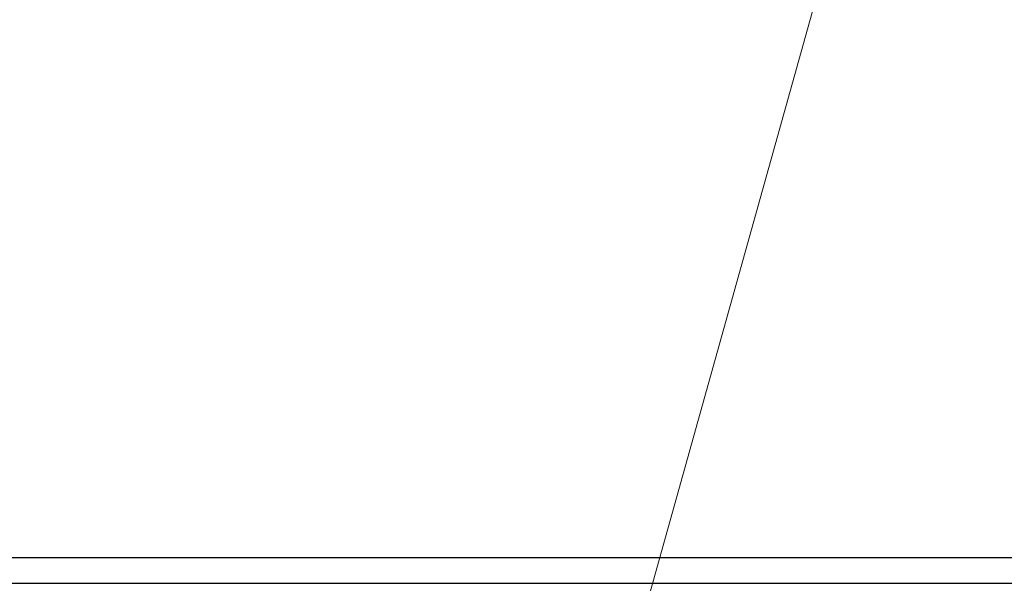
# Model space of a CAD drawing. Header units: millimetres. Extents: x -105 to 192, y -71 to 139.
# Tile 7 of 43: x 16 to 37, y 9 to 21. Entities that reach past the tile are written whole.
import ezdxf
from ezdxf import colors
from ezdxf.entities.mleader import LeaderData, LeaderLine
from ezdxf.math import Vec2, Vec3

# ---------------------------------------------------------------- set-up
doc = ezdxf.new("R2010")
doc.units = ezdxf.units.MM
doc.header["$LTSCALE"] = 1.5
doc.linetypes.add('PHL_THICK', pattern=[0])
doc.layers.get('0').update_dxf_attribs({"linetype": 'CONTINUOUS'})
doc.layers.add('PROJECTION', color=7, linetype='CONTINUOUS')

# ---------------------------------------------------------------- blocks, each defined once
blk = doc.blocks.new('_Dot')
at = {"color": 0, "linetype": 'ByBlock', "lineweight": -2}
blk.add_line((-0.5, 0), (-1, 0), dxfattribs=at)
at = {"color": 0, "linetype": 'ByBlock', "const_width": 0.5}
blk.add_lwpolyline([(-0.25, 0, 1), (0.25, 0, 1)], format="xyb", close=True, dxfattribs=at)

msp = doc.modelspace()

# ---------------------------------------------------------------- linework, layer by layer
at = {"layer": 'PROJECTION', "color": 7, "linetype": 'PHL_THICK'}
for p, q in [((4.086, 9.185), (37.386, 9.185)), ((0.036, 8.635), (55.586, 8.635))]:
    msp.add_line(p, q, dxfattribs=at)

# ---------------------------------------------------------------- leaders
ml = msp.add_multileader_mtext('Standard')
ml.set_content('{\\fMS PGothic|b0|i0|c128|p50;④}', color=256, style='STANDARD')
ml.set_leader_properties(lineweight=5)
ml.set_arrow_properties(name='DOT')
ml.build(insert=Vec2(0, 0))
ml.multileader.update_dxf_attribs({"text_right_attachment_type": 6, "dogleg_length": 0, "arrow_head_size": 1})
ctx = ml.context
ctx.base_point, ctx.char_height, ctx.arrow_head_size, ctx.plane_origin = Vec3(15.875, -11.586), 2.5, 1, Vec3(36.274, 32.1)
ctx.right_attachment, ctx.text_align_type = 6, 2
notes = []
notes.append((ctx, [(0, (1, 1, 0), (23.37, -13.116), (-1, 0), 0, [(0, [(36.274, 32.1), (23.501, -13.562)], 0, [])])]))
ctx.mtext.insert, ctx.mtext.alignment, ctx.mtext.flow_direction = Vec3(21.37, -10.116), 3, 5
for ctx, leaders in notes:
    for number, flags, end, landing, length, lines in leaders:
        leader = LeaderData()
        leader.index, (leader.has_last_leader_line, leader.has_dogleg_vector, leader.attachment_direction) = number, flags
        leader.last_leader_point, leader.dogleg_vector, leader.dogleg_length = Vec3(end), Vec3(landing), length
        for number, points, colour, breaks in lines:
            line = LeaderLine()
            line.index, line.vertices, line.color, line.breaks = number, Vec3.list(points), colors.encode_raw_color(colour), breaks
            leader.lines.append(line)
        ctx.leaders.append(leader)

doc.saveas('drawing.dxf')
